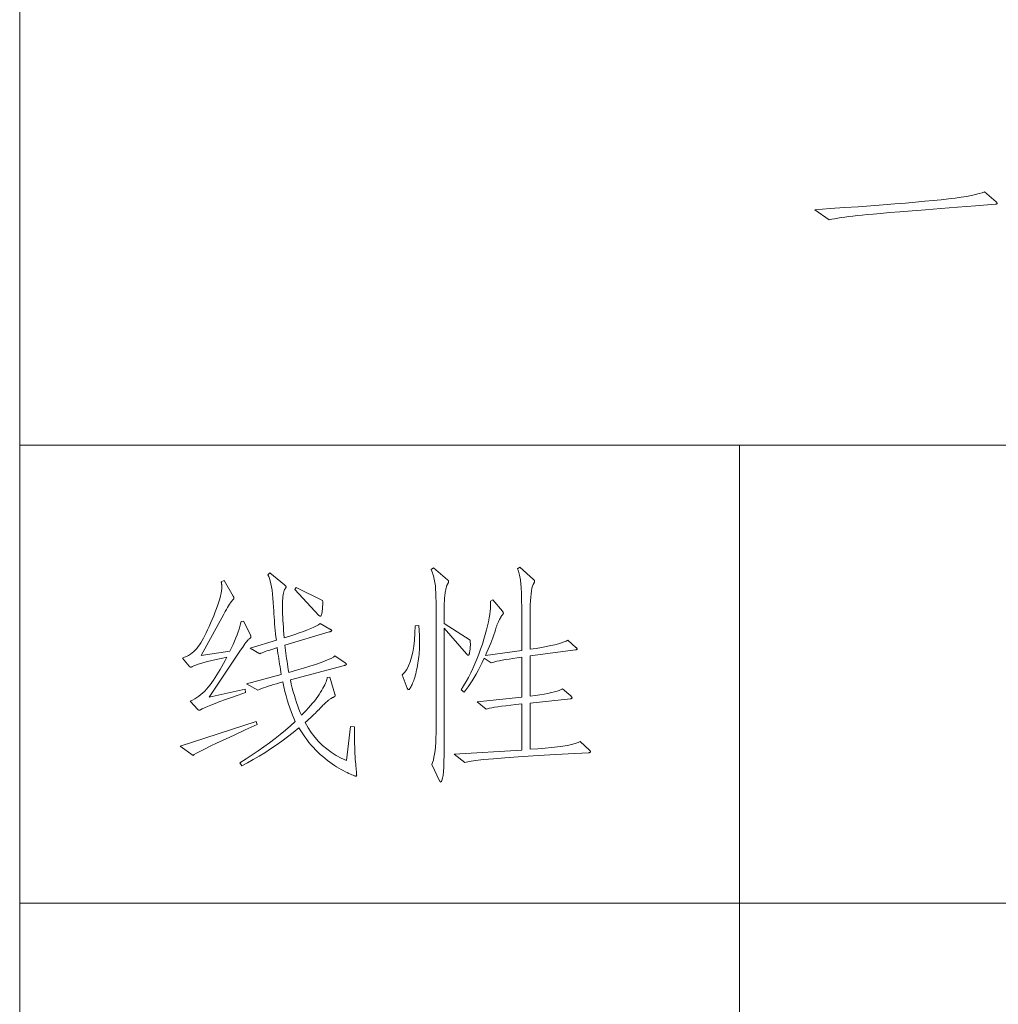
# Model space of a CAD drawing. Extents: x 0 to 1189, y 0 to 841.
# Tile 95 of 132: x 1026 to 1041, y 60 to 76. Entities that reach past the tile are written whole.
import ezdxf

# ---------------------------------------------------------------- set-up
doc = ezdxf.new("R2010")
doc.units = 0

msp = doc.modelspace()

# ---------------------------------------------------------------- linework, layer by layer
at = {"color": 7, "lineweight": 13}
for p, q in [((1026.5, 48), (1026.5, 76)), ((1026.5, 69), (1064, 69)), ((1037.5, 48), (1037.5, 69)), ((1026.5, 62), (1064, 62))]:
    msp.add_line(p, q, dxfattribs=at)
for points in [[(1041.42, 72.719), (1041.423, 72.715), (1041.426, 72.712), (1041.429, 72.709), (1041.431, 72.706), (1041.433, 72.703), (1041.435, 72.701), (1041.436, 72.699), (1041.437, 72.696), (1041.437, 72.694), (1041.438, 72.693), (1041.437, 72.691), (1041.436, 72.689), (1041.435, 72.688), (1041.433, 72.686), (1041.431, 72.685), (1041.427, 72.684), (1041.424, 72.683), (1041.42, 72.682), (1041.415, 72.681), (1041.41, 72.68), (1041.108, 72.657), (1040.83, 72.635), (1040.575, 72.615), (1040.344, 72.597), (1040.136, 72.58), (1039.952, 72.565), (1039.791, 72.552), (1039.654, 72.541), (1039.54, 72.531), (1039.45, 72.523), (1039.373, 72.515), (1039.301, 72.508), (1039.233, 72.5), (1039.169, 72.492), (1039.109, 72.484), (1039.053, 72.476), (1039.001, 72.467), (1038.953, 72.459), (1038.91, 72.45), (1038.87, 72.441), (1038.652, 72.597), (1038.883, 72.613), (1039.103, 72.628), (1039.312, 72.643), (1039.509, 72.658), (1039.696, 72.672), (1039.871, 72.686), (1040.035, 72.699), (1040.188, 72.713), (1040.33, 72.725), (1040.461, 72.738), (1040.582, 72.75), (1040.693, 72.762), (1040.794, 72.775), (1040.887, 72.788), (1040.97, 72.801), (1041.043, 72.815), (1041.107, 72.829), (1041.162, 72.843), (1041.207, 72.857), (1041.243, 72.871)], [(1033.384, 66.02), (1033.385, 66.003), (1033.386, 65.986), (1033.387, 65.97), (1033.387, 65.953), (1033.387, 65.938), (1033.386, 65.922), (1033.385, 65.907), (1033.384, 65.892), (1033.383, 65.877), (1033.381, 65.863), (1033.379, 65.849), (1033.376, 65.837), (1033.374, 65.826), (1033.372, 65.817), (1033.369, 65.809), (1033.367, 65.803), (1033.364, 65.798), (1033.362, 65.794), (1033.359, 65.792), (1033.356, 65.791), (1033.354, 65.792), (1033.351, 65.792), (1033.348, 65.793), (1033.345, 65.794), (1033.343, 65.796), (1033.34, 65.798), (1033.337, 65.8), (1033.334, 65.803), (1033.331, 65.805), (1033.329, 65.809), (1032.989, 66.204), (1032.989, 64.49), (1032.988, 64.369), (1032.986, 64.261), (1032.984, 64.165), (1032.98, 64.082), (1032.975, 64.012), (1032.969, 63.954), (1032.961, 63.91), (1032.953, 63.878), (1032.944, 63.859), (1032.933, 63.852), (1032.932, 63.852), (1032.93, 63.853), (1032.929, 63.854), (1032.927, 63.856), (1032.925, 63.857), (1032.924, 63.86), (1032.922, 63.862), (1032.92, 63.866), (1032.918, 63.869), (1032.916, 63.873), (1032.798, 64.119), (1032.81, 64.151), (1032.822, 64.188), (1032.831, 64.231), (1032.84, 64.279), (1032.847, 64.333), (1032.853, 64.392), (1032.858, 64.456), (1032.861, 64.526), (1032.863, 64.601), (1032.864, 64.681), (1032.864, 66.371), (1032.864, 66.439), (1032.863, 66.503), (1032.863, 66.563), (1032.862, 66.617), (1032.861, 66.668), (1032.859, 66.714), (1032.858, 66.755), (1032.856, 66.791), (1032.854, 66.824), (1032.852, 66.851), (1032.849, 66.876), (1032.845, 66.902), (1032.841, 66.927), (1032.836, 66.952), (1032.829, 66.977), (1032.823, 67.001), (1032.815, 67.026), (1032.807, 67.05), (1032.797, 67.075), (1032.787, 67.099), (1032.826, 67.127), (1033.037, 66.943), (1033.041, 66.94), (1033.043, 66.938), (1033.046, 66.935), (1033.048, 66.932), (1033.05, 66.929), (1033.052, 66.926), (1033.053, 66.924), (1033.054, 66.921), (1033.054, 66.918), (1033.055, 66.915), (1033.054, 66.912), (1033.054, 66.909), (1033.053, 66.906), (1033.052, 66.902), (1033.05, 66.898), (1033.048, 66.894), (1033.046, 66.89), (1033.043, 66.885), (1033.041, 66.881), (1033.037, 66.875), (1033.034, 66.87), (1033.03, 66.862), (1033.027, 66.853), (1033.024, 66.843), (1033.02, 66.832), (1033.017, 66.819), (1033.014, 66.804), (1033.011, 66.788), (1033.007, 66.771), (1033.004, 66.752), (1033.001, 66.733), (1032.999, 66.713), (1032.996, 66.693), (1032.994, 66.674), (1032.993, 66.653), (1032.991, 66.633), (1032.99, 66.613), (1032.989, 66.592), (1032.989, 66.572), (1032.989, 66.551), (1032.989, 66.274)], [(1035.209, 64.338), (1035.212, 64.335), (1035.214, 64.332), (1035.216, 64.33), (1035.218, 64.327), (1035.219, 64.325), (1035.22, 64.322), (1035.221, 64.32), (1035.222, 64.318), (1035.223, 64.316), (1035.223, 64.314), (1035.222, 64.312), (1035.221, 64.31), (1035.22, 64.308), (1035.218, 64.306), (1035.215, 64.305), (1035.212, 64.304), (1035.207, 64.302), (1035.203, 64.301), (1035.198, 64.3), (1035.192, 64.3), (1034.883, 64.284), (1034.601, 64.269), (1034.345, 64.254), (1034.116, 64.239), (1033.914, 64.224), (1033.738, 64.209), (1033.589, 64.195), (1033.466, 64.18), (1033.37, 64.165), (1033.301, 64.151), (1033.141, 64.279), (1034.172, 64.341), (1034.172, 65.046), (1034.084, 65.037), (1034.003, 65.028), (1033.931, 65.019), (1033.865, 65.011), (1033.807, 65.003), (1033.757, 64.995), (1033.714, 64.988), (1033.679, 64.98), (1033.651, 64.973), (1033.63, 64.966), (1033.492, 65.077), (1034.172, 65.15), (1034.172, 65.76), (1034.102, 65.751), (1034.038, 65.741), (1033.978, 65.732), (1033.924, 65.723), (1033.875, 65.714), (1033.831, 65.706), (1033.792, 65.697), (1033.759, 65.689), (1033.73, 65.681), (1033.707, 65.673), (1033.599, 65.743), (1033.567, 65.678), (1033.536, 65.617), (1033.505, 65.558), (1033.474, 65.502), (1033.443, 65.449), (1033.413, 65.399), (1033.383, 65.351), (1033.353, 65.307), (1033.323, 65.265), (1033.294, 65.226), (1033.245, 65.261), (1033.284, 65.323), (1033.322, 65.386), (1033.358, 65.452), (1033.392, 65.519), (1033.425, 65.588), (1033.457, 65.658), (1033.487, 65.731), (1033.516, 65.805), (1033.544, 65.88), (1033.57, 65.958), (1033.594, 66.034), (1033.615, 66.107), (1033.634, 66.176), (1033.651, 66.241), (1033.665, 66.302), (1033.676, 66.36), (1033.685, 66.413), (1033.691, 66.463), (1033.695, 66.509), (1033.696, 66.551), (1033.696, 66.559), (1033.696, 66.566), (1033.696, 66.573), (1033.696, 66.579), (1033.695, 66.586), (1033.695, 66.592), (1033.695, 66.598), (1033.694, 66.603), (1033.693, 66.609), (1033.693, 66.614), (1033.728, 66.634), (1033.877, 66.461), (1033.879, 66.458), (1033.882, 66.454), (1033.884, 66.451), (1033.886, 66.448), (1033.887, 66.445), (1033.888, 66.442), (1033.889, 66.439), (1033.89, 66.437), (1033.891, 66.434), (1033.891, 66.431), (1033.891, 66.429), (1033.89, 66.426), (1033.889, 66.424), (1033.888, 66.421), (1033.887, 66.418), (1033.885, 66.416), (1033.883, 66.413), (1033.881, 66.41), (1033.878, 66.407), (1033.875, 66.404), (1033.872, 66.4), (1033.868, 66.396), (1033.864, 66.39), (1033.86, 66.384), (1033.855, 66.376), (1033.851, 66.368), (1033.845, 66.359), (1033.84, 66.349), (1033.834, 66.338), (1033.828, 66.326), (1033.822, 66.313), (1033.816, 66.301), (1033.811, 66.29), (1033.806, 66.278), (1033.801, 66.268), (1033.797, 66.257), (1033.793, 66.247), (1033.789, 66.237), (1033.786, 66.227), (1033.783, 66.218), (1033.771, 66.179), (1033.759, 66.14), (1033.745, 66.099), (1033.73, 66.058), (1033.715, 66.015), (1033.698, 65.972), (1033.68, 65.927), (1033.661, 65.882), (1033.641, 65.835), (1033.62, 65.788), (1034.172, 65.864), (1034.172, 66.405), (1034.172, 66.477), (1034.171, 66.543), (1034.17, 66.604), (1034.169, 66.66), (1034.168, 66.712), (1034.167, 66.759), (1034.165, 66.8), (1034.163, 66.837), (1034.16, 66.869), (1034.158, 66.896), (1034.155, 66.921), (1034.151, 66.944), (1034.148, 66.967), (1034.143, 66.99), (1034.139, 67.011), (1034.134, 67.032), (1034.128, 67.053), (1034.122, 67.072), (1034.116, 67.091), (1034.109, 67.11), (1034.144, 67.137), (1034.352, 66.947), (1034.355, 66.944), (1034.358, 66.941), (1034.361, 66.938), (1034.363, 66.936), (1034.365, 66.933), (1034.367, 66.93), (1034.368, 66.927), (1034.369, 66.924), (1034.369, 66.922), (1034.369, 66.919), (1034.369, 66.916), (1034.369, 66.913), (1034.368, 66.91), (1034.367, 66.907), (1034.366, 66.904), (1034.364, 66.901), (1034.363, 66.898), (1034.36, 66.894), (1034.358, 66.891), (1034.355, 66.888), (1034.345, 66.869), (1034.335, 66.843), (1034.327, 66.812), (1034.32, 66.774), (1034.314, 66.73), (1034.309, 66.679), (1034.305, 66.623), (1034.302, 66.56), (1034.301, 66.491), (1034.3, 66.416), (1034.3, 65.882), (1034.39, 65.895), (1034.473, 65.909), (1034.548, 65.923), (1034.617, 65.937), (1034.678, 65.951), (1034.732, 65.965), (1034.779, 65.979), (1034.818, 65.993), (1034.851, 66.006), (1034.876, 66.02), (1035.001, 65.909), (1035.004, 65.907), (1035.007, 65.904), (1035.01, 65.901), (1035.012, 65.899), (1035.014, 65.896), (1035.015, 65.894), (1035.016, 65.892), (1035.017, 65.889), (1035.018, 65.887), (1035.018, 65.885), (1035.018, 65.883), (1035.017, 65.881), (1035.016, 65.879), (1035.014, 65.878), (1035.012, 65.876), (1035.009, 65.875), (1035.006, 65.874), (1035.003, 65.873), (1034.998, 65.872), (1034.994, 65.871), (1034.3, 65.778), (1034.3, 65.163), (1034.377, 65.174), (1034.449, 65.185), (1034.514, 65.196), (1034.573, 65.207), (1034.625, 65.218), (1034.672, 65.23), (1034.712, 65.241), (1034.746, 65.253), (1034.774, 65.266), (1034.796, 65.278), (1034.921, 65.167), (1034.925, 65.163), (1034.928, 65.159), (1034.932, 65.156), (1034.934, 65.152), (1034.937, 65.149), (1034.938, 65.146), (1034.94, 65.144), (1034.941, 65.141), (1034.942, 65.139), (1034.942, 65.137), (1034.942, 65.136), (1034.941, 65.134), (1034.94, 65.133), (1034.938, 65.131), (1034.936, 65.13), (1034.933, 65.129), (1034.93, 65.128), (1034.926, 65.127), (1034.922, 65.126), (1034.917, 65.125), (1034.3, 65.059), (1034.3, 64.352), (1034.419, 64.36), (1034.528, 64.369), (1034.628, 64.378), (1034.719, 64.389), (1034.8, 64.4), (1034.872, 64.413), (1034.935, 64.426), (1034.988, 64.439), (1035.032, 64.454), (1035.067, 64.47)], [(1031.615, 64.695), (1031.615, 64.627), (1031.616, 64.562), (1031.616, 64.5), (1031.618, 64.442), (1031.619, 64.386), (1031.621, 64.335), (1031.623, 64.286), (1031.626, 64.241), (1031.629, 64.199), (1031.632, 64.161), (1031.635, 64.126), (1031.638, 64.094), (1031.641, 64.066), (1031.643, 64.04), (1031.645, 64.019), (1031.647, 64), (1031.648, 63.985), (1031.649, 63.973), (1031.649, 63.965), (1031.65, 63.96), (1031.649, 63.956), (1031.649, 63.953), (1031.648, 63.951), (1031.647, 63.949), (1031.646, 63.947), (1031.645, 63.945), (1031.643, 63.944), (1031.641, 63.943), (1031.638, 63.943), (1031.636, 63.942), (1031.629, 63.943), (1031.62, 63.946), (1031.608, 63.95), (1031.594, 63.956), (1031.576, 63.963), (1031.555, 63.972), (1031.532, 63.983), (1031.506, 63.996), (1031.477, 64.01), (1031.445, 64.026), (1031.411, 64.043), (1031.378, 64.062), (1031.343, 64.083), (1031.309, 64.105), (1031.274, 64.129), (1031.239, 64.155), (1031.203, 64.182), (1031.167, 64.211), (1031.131, 64.242), (1031.094, 64.274), (1031.058, 64.307), (1031.022, 64.343), (1030.988, 64.38), (1030.953, 64.418), (1030.92, 64.458), (1030.888, 64.5), (1030.856, 64.543), (1030.825, 64.587), (1030.794, 64.634), (1030.765, 64.681), (1030.679, 64.611), (1030.593, 64.544), (1030.506, 64.479), (1030.419, 64.417), (1030.332, 64.358), (1030.245, 64.301), (1030.158, 64.247), (1030.07, 64.196), (1029.982, 64.148), (1029.894, 64.102), (1029.863, 64.147), (1029.959, 64.206), (1030.053, 64.267), (1030.145, 64.328), (1030.233, 64.39), (1030.319, 64.452), (1030.402, 64.516), (1030.483, 64.58), (1030.561, 64.645), (1030.637, 64.712), (1030.709, 64.778), (1030.688, 64.826), (1030.667, 64.876), (1030.647, 64.929), (1030.627, 64.985), (1030.608, 65.044), (1030.589, 65.106), (1030.571, 65.17), (1030.553, 65.238), (1030.536, 65.309), (1030.519, 65.382), (1030.469, 65.368), (1030.422, 65.355), (1030.378, 65.342), (1030.337, 65.329), (1030.297, 65.316), (1030.261, 65.304), (1030.227, 65.292), (1030.196, 65.28), (1030.167, 65.268), (1030.141, 65.257), (1029.967, 65.351), (1030.498, 65.497), (1030.491, 65.534), (1030.484, 65.573), (1030.478, 65.612), (1030.471, 65.652), (1030.465, 65.693), (1030.459, 65.734), (1030.453, 65.776), (1030.447, 65.818), (1030.441, 65.862), (1030.435, 65.906), (1030.4, 65.895), (1030.367, 65.884), (1030.336, 65.874), (1030.306, 65.864), (1030.278, 65.855), (1030.253, 65.846), (1030.229, 65.837), (1030.207, 65.828), (1030.187, 65.82), (1030.168, 65.812), (1030.023, 65.899), (1030.422, 66.02), (1030.416, 66.069), (1030.41, 66.118), (1030.405, 66.168), (1030.4, 66.217), (1030.396, 66.268), (1030.392, 66.318), (1030.388, 66.369), (1030.385, 66.42), (1030.382, 66.472), (1030.38, 66.523), (1030.375, 66.596), (1030.37, 66.663), (1030.363, 66.725), (1030.356, 66.783), (1030.348, 66.835), (1030.339, 66.882), (1030.329, 66.924), (1030.318, 66.961), (1030.306, 66.993), (1030.293, 67.019), (1030.324, 67.047), (1030.546, 66.863), (1030.551, 66.86), (1030.555, 66.857), (1030.559, 66.853), (1030.562, 66.85), (1030.565, 66.847), (1030.567, 66.844), (1030.568, 66.842), (1030.57, 66.839), (1030.57, 66.836), (1030.571, 66.834), (1030.571, 66.831), (1030.57, 66.829), (1030.569, 66.826), (1030.568, 66.823), (1030.567, 66.82), (1030.566, 66.817), (1030.564, 66.814), (1030.562, 66.811), (1030.559, 66.808), (1030.557, 66.804), (1030.549, 66.792), (1030.542, 66.777), (1030.536, 66.759), (1030.53, 66.738), (1030.526, 66.714), (1030.522, 66.687), (1030.519, 66.657), (1030.517, 66.623), (1030.516, 66.587), (1030.515, 66.548), (1030.516, 66.506), (1030.516, 66.462), (1030.518, 66.417), (1030.52, 66.371), (1030.522, 66.322), (1030.525, 66.272), (1030.529, 66.22), (1030.533, 66.167), (1030.538, 66.112), (1030.543, 66.055), (1030.626, 66.081), (1030.703, 66.106), (1030.773, 66.13), (1030.838, 66.153), (1030.896, 66.176), (1030.948, 66.197), (1030.994, 66.218), (1031.034, 66.237), (1031.067, 66.256), (1031.094, 66.274), (1031.24, 66.19), (1031.245, 66.188), (1031.25, 66.185), (1031.254, 66.182), (1031.258, 66.18), (1031.261, 66.177), (1031.264, 66.175), (1031.266, 66.173), (1031.267, 66.17), (1031.268, 66.168), (1031.268, 66.166), (1031.268, 66.164), (1031.266, 66.162), (1031.265, 66.16), (1031.262, 66.158), (1031.258, 66.156), (1031.254, 66.154), (1031.249, 66.151), (1031.244, 66.149), (1031.237, 66.147), (1031.23, 66.145), (1030.553, 65.944), (1030.558, 65.903), (1030.562, 65.862), (1030.567, 65.821), (1030.573, 65.779), (1030.578, 65.738), (1030.585, 65.696), (1030.591, 65.654), (1030.598, 65.612), (1030.605, 65.57), (1030.612, 65.528), (1030.729, 65.561), (1030.836, 65.592), (1030.932, 65.622), (1031.018, 65.649), (1031.094, 65.675), (1031.159, 65.699), (1031.214, 65.722), (1031.258, 65.742), (1031.293, 65.761), (1031.317, 65.778), (1031.473, 65.673), (1031.477, 65.671), (1031.48, 65.668), (1031.483, 65.666), (1031.486, 65.663), (1031.488, 65.661), (1031.49, 65.659), (1031.492, 65.657), (1031.493, 65.655), (1031.493, 65.653), (1031.494, 65.651), (1031.493, 65.649), (1031.492, 65.648), (1031.491, 65.646), (1031.489, 65.644), (1031.487, 65.643), (1031.484, 65.641), (1031.48, 65.64), (1031.476, 65.638), (1031.471, 65.637), (1031.466, 65.635), (1030.637, 65.413), (1030.651, 65.35), (1030.666, 65.289), (1030.681, 65.231), (1030.697, 65.173), (1030.714, 65.118), (1030.731, 65.065), (1030.749, 65.014), (1030.768, 64.965), (1030.787, 64.917), (1030.807, 64.872), (1030.844, 64.91), (1030.879, 64.947), (1030.913, 64.984), (1030.945, 65.02), (1030.975, 65.056), (1031.003, 65.09), (1031.03, 65.125), (1031.054, 65.159), (1031.077, 65.192), (1031.098, 65.224), (1031.117, 65.256), (1031.134, 65.285), (1031.149, 65.312), (1031.162, 65.338), (1031.173, 65.362), (1031.182, 65.383), (1031.19, 65.403), (1031.195, 65.421), (1031.198, 65.437), (1031.199, 65.451), (1031.237, 65.455), (1031.317, 65.195), (1031.318, 65.19), (1031.319, 65.186), (1031.319, 65.182), (1031.32, 65.178), (1031.32, 65.174), (1031.32, 65.171), (1031.319, 65.168), (1031.319, 65.166), (1031.318, 65.164), (1031.317, 65.162), (1031.315, 65.16), (1031.313, 65.158), (1031.311, 65.157), (1031.309, 65.155), (1031.306, 65.154), (1031.303, 65.152), (1031.3, 65.15), (1031.297, 65.149), (1031.293, 65.148), (1031.289, 65.146), (1031.284, 65.144), (1031.279, 65.142), (1031.274, 65.139), (1031.267, 65.136), (1031.261, 65.131), (1031.253, 65.127), (1031.245, 65.121), (1031.237, 65.115), (1031.227, 65.108), (1031.218, 65.101), (1031.207, 65.093), (1031.197, 65.084), (1031.185, 65.074), (1031.173, 65.063), (1031.161, 65.052), (1031.148, 65.039), (1031.135, 65.026), (1031.121, 65.011), (1031.106, 64.996), (1031.091, 64.98), (1031.075, 64.962), (1031.057, 64.944), (1031.038, 64.925), (1031.018, 64.905), (1030.996, 64.883), (1030.972, 64.861), (1030.947, 64.838), (1030.92, 64.813), (1030.892, 64.788), (1030.862, 64.761), (1030.907, 64.682), (1030.956, 64.608), (1031.009, 64.538), (1031.066, 64.474), (1031.127, 64.413), (1031.193, 64.358), (1031.262, 64.307), (1031.335, 64.26), (1031.412, 64.219), (1031.494, 64.182), (1031.556, 64.699)], [(1030.026, 66.1), (1030.027, 66.097), (1030.029, 66.093), (1030.03, 66.09), (1030.031, 66.087), (1030.031, 66.084), (1030.032, 66.081), (1030.032, 66.078), (1030.033, 66.075), (1030.033, 66.072), (1030.033, 66.069), (1030.033, 66.066), (1030.032, 66.063), (1030.031, 66.06), (1030.029, 66.057), (1030.026, 66.054), (1030.023, 66.051), (1030.019, 66.048), (1030.015, 66.045), (1030.01, 66.041), (1030.005, 66.038), (1029.999, 66.033), (1029.991, 66.025), (1029.981, 66.014), (1029.97, 66), (1029.957, 65.983), (1029.942, 65.963), (1029.926, 65.94), (1029.908, 65.914), (1029.888, 65.886), (1029.866, 65.854), (1029.398, 65.15), (1029.946, 65.271), (1029.953, 65.219), (1029.841, 65.181), (1029.738, 65.145), (1029.645, 65.112), (1029.561, 65.082), (1029.487, 65.054), (1029.423, 65.029), (1029.369, 65.007), (1029.324, 64.987), (1029.288, 64.97), (1029.263, 64.955), (1029.261, 64.954), (1029.259, 64.953), (1029.257, 64.952), (1029.255, 64.951), (1029.253, 64.95), (1029.251, 64.95), (1029.249, 64.949), (1029.247, 64.949), (1029.245, 64.948), (1029.244, 64.948), (1029.242, 64.949), (1029.24, 64.949), (1029.238, 64.95), (1029.236, 64.951), (1029.234, 64.952), (1029.231, 64.953), (1029.229, 64.955), (1029.227, 64.957), (1029.224, 64.96), (1029.221, 64.962), (1029.107, 65.087), (1029.141, 65.103), (1029.174, 65.122), (1029.207, 65.142), (1029.238, 65.164), (1029.269, 65.188), (1029.299, 65.214), (1029.328, 65.242), (1029.355, 65.271), (1029.382, 65.303), (1029.409, 65.337), (1029.434, 65.372), (1029.46, 65.409), (1029.486, 65.448), (1029.511, 65.488), (1029.537, 65.529), (1029.563, 65.573), (1029.588, 65.617), (1029.614, 65.663), (1029.64, 65.711), (1029.665, 65.76), (1029.581, 65.742), (1029.504, 65.725), (1029.435, 65.708), (1029.372, 65.692), (1029.316, 65.678), (1029.267, 65.664), (1029.225, 65.651), (1029.19, 65.639), (1029.162, 65.628), (1029.141, 65.618), (1029.138, 65.616), (1029.135, 65.614), (1029.131, 65.613), (1029.128, 65.611), (1029.125, 65.61), (1029.123, 65.609), (1029.12, 65.608), (1029.117, 65.608), (1029.114, 65.608), (1029.112, 65.608), (1029.109, 65.608), (1029.107, 65.608), (1029.105, 65.609), (1029.103, 65.61), (1029.1, 65.611), (1029.098, 65.613), (1029.096, 65.614), (1029.094, 65.616), (1029.092, 65.619), (1029.089, 65.621), (1028.989, 65.746), (1029.021, 65.758), (1029.051, 65.772), (1029.081, 65.788), (1029.108, 65.805), (1029.135, 65.825), (1029.16, 65.846), (1029.184, 65.869), (1029.206, 65.894), (1029.228, 65.921), (1029.247, 65.949), (1029.267, 65.98), (1029.286, 66.014), (1029.307, 66.051), (1029.328, 66.091), (1029.35, 66.134), (1029.372, 66.18), (1029.394, 66.229), (1029.418, 66.281), (1029.441, 66.335), (1029.466, 66.393), (1029.489, 66.451), (1029.51, 66.506), (1029.529, 66.558), (1029.545, 66.607), (1029.558, 66.653), (1029.569, 66.696), (1029.578, 66.736), (1029.584, 66.773), (1029.588, 66.808), (1029.589, 66.839), (1029.589, 66.847), (1029.589, 66.855), (1029.588, 66.863), (1029.587, 66.871), (1029.586, 66.878), (1029.585, 66.885), (1029.584, 66.892), (1029.582, 66.899), (1029.581, 66.906), (1029.578, 66.912), (1029.624, 66.929), (1029.762, 66.693), (1029.764, 66.69), (1029.766, 66.687), (1029.768, 66.683), (1029.769, 66.68), (1029.77, 66.677), (1029.771, 66.674), (1029.772, 66.671), (1029.772, 66.668), (1029.773, 66.665), (1029.773, 66.662), (1029.773, 66.659), (1029.772, 66.657), (1029.771, 66.654), (1029.77, 66.651), (1029.768, 66.648), (1029.767, 66.645), (1029.764, 66.643), (1029.762, 66.64), (1029.759, 66.637), (1029.755, 66.634), (1029.749, 66.628), (1029.74, 66.618), (1029.73, 66.605), (1029.719, 66.588), (1029.706, 66.568), (1029.692, 66.545), (1029.676, 66.519), (1029.659, 66.489), (1029.64, 66.456), (1029.62, 66.419), (1029.273, 65.788), (1029.71, 65.85), (1029.736, 65.904), (1029.761, 65.956), (1029.783, 66.006), (1029.803, 66.055), (1029.821, 66.101), (1029.838, 66.146), (1029.852, 66.188), (1029.865, 66.229), (1029.875, 66.268), (1029.884, 66.305), (1029.918, 66.312)], [(1031.129, 66.627), (1031.13, 66.608), (1031.13, 66.59), (1031.13, 66.572), (1031.13, 66.554), (1031.129, 66.537), (1031.128, 66.52), (1031.127, 66.504), (1031.126, 66.489), (1031.124, 66.474), (1031.122, 66.459), (1031.12, 66.446), (1031.118, 66.434), (1031.116, 66.423), (1031.113, 66.414), (1031.111, 66.406), (1031.108, 66.399), (1031.105, 66.394), (1031.102, 66.391), (1031.099, 66.389), (1031.096, 66.388), (1031.093, 66.388), (1031.09, 66.388), (1031.087, 66.389), (1031.085, 66.39), (1031.082, 66.391), (1031.079, 66.392), (1031.077, 66.393), (1031.075, 66.395), (1031.072, 66.397), (1031.07, 66.398), (1030.706, 66.794), (1030.727, 66.825)], [(1032.6, 66.242), (1032.602, 66.219), (1032.604, 66.195), (1032.605, 66.169), (1032.607, 66.143), (1032.608, 66.116), (1032.609, 66.088), (1032.61, 66.059), (1032.61, 66.029), (1032.61, 65.998), (1032.61, 65.967), (1032.61, 65.934), (1032.609, 65.902), (1032.608, 65.869), (1032.605, 65.836), (1032.603, 65.802), (1032.599, 65.769), (1032.595, 65.735), (1032.591, 65.701), (1032.585, 65.666), (1032.579, 65.632), (1032.573, 65.598), (1032.566, 65.565), (1032.559, 65.535), (1032.552, 65.505), (1032.545, 65.477), (1032.537, 65.451), (1032.53, 65.426), (1032.522, 65.403), (1032.513, 65.381), (1032.505, 65.361), (1032.496, 65.343), (1032.489, 65.326), (1032.481, 65.312), (1032.474, 65.299), (1032.468, 65.288), (1032.463, 65.28), (1032.458, 65.273), (1032.453, 65.268), (1032.449, 65.265), (1032.446, 65.264), (1032.443, 65.264), (1032.44, 65.265), (1032.437, 65.266), (1032.434, 65.268), (1032.431, 65.27), (1032.429, 65.273), (1032.426, 65.276), (1032.424, 65.28), (1032.422, 65.284), (1032.42, 65.288), (1032.347, 65.49), (1032.382, 65.527), (1032.414, 65.573), (1032.442, 65.627), (1032.467, 65.689), (1032.488, 65.76), (1032.506, 65.839), (1032.521, 65.927), (1032.532, 66.022), (1032.54, 66.127), (1032.545, 66.239)], [(1030.127, 64.73), (1029.947, 64.648), (1029.786, 64.574), (1029.643, 64.508), (1029.518, 64.45), (1029.411, 64.399), (1029.323, 64.355), (1029.253, 64.319), (1029.201, 64.291), (1029.167, 64.271), (1029.152, 64.258), (1028.951, 64.4), (1030.116, 64.778)]]:
    msp.add_lwpolyline(points, close=True, dxfattribs=at)

doc.saveas('drawing.dxf')
